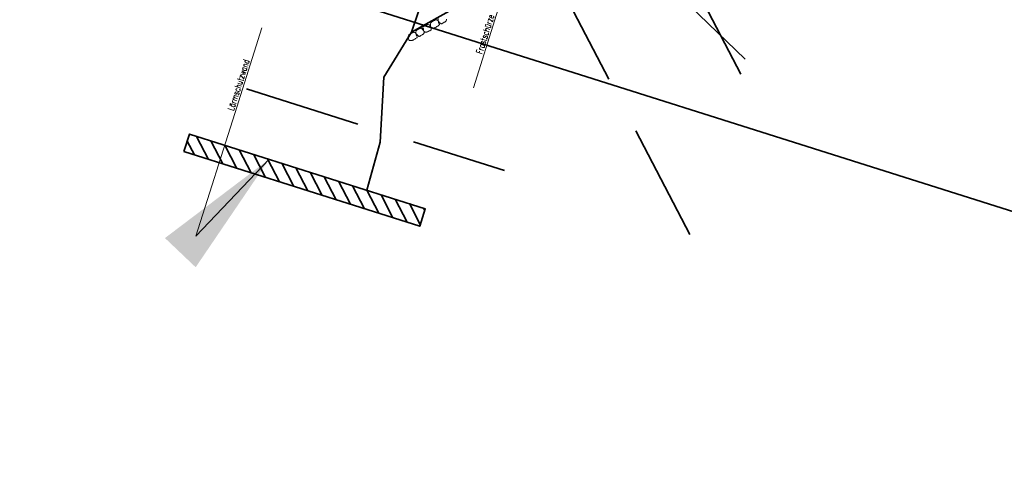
# Model space of a CAD drawing. Header units: metres. Extents: x -11 to 3521450, y 0 to 5943726.
# Tile 81 of 96: x 3521385 to 3521412, y 5943324 to 5943336. Entities that reach past the tile are written whole.
import ezdxf

# ---------------------------------------------------------------- set-up
doc = ezdxf.new("R2010")
doc.units = ezdxf.units.M
for name, pattern in [('AUSGEZOGEN', [2, 1, 1]), ('STRICHPUNKT2_2', [6.35, 3.175, -1.5875, 0, -1.5875]), ('Verdeckt2', [4.7625, 3.175, -1.5875]), ('VERDECKT2_2', [2.38125, 1.5875, -0.79375])]:
    doc.linetypes.add(name, pattern=pattern)
for name, color, linetype in [('IB_LIRA_018', 3, 'Continuous'), ('IBJ_Sonstiges', 10, 'Continuous'), ('T__TEXT', 2, 'Continuous'), ('T__VERM', 3, 'Continuous')]:
    doc.layers.add(name, color=color, linetype=linetype)
doc.layers.add('IBJ_Bestand', color=7, linetype='Continuous', true_color=0x898989)
doc.layers.add('IBJ_DB-Grenze', color=3, linetype='Continuous', true_color=0x00ff00)
doc.layers.add('IBJ_Hilfslinien', color=210, linetype='Continuous', plot=False)
doc.styles.add('SIMPLEX8', font='simplexd.shx', dxfattribs={"width": 0.8})
doc.styles.get("Standard").update_dxf_attribs({"font": 'simplex.shx', "width": 0.7})
doc.dimstyles.new('SOFI35$7', dxfattribs={"dimscale": 0, "dimtxt": 3.5, "dimasz": 3.5, "dimexe": 0.18, "dimexo": 0.0625, "dimgap": 0.945, "dimtad": 1, "dimdec": 3, "dimrnd": 0.001, "dimzin": 0, "dimdsep": 46, "dimtxsty": 'Standard', "dimblk1": 'SOF_BEMSTR1', "dimblk2": 'SOF_BEMSTR2', "dimcen": 3.5, "dimse1": 1, "dimse2": 1, "dimclrd": 1, "dimclre": 1, "dimclrt": 2, "dimadec": 0, "dimazin": 0, "dimtfac": 1, "dimtdec": 3, "dimtmove": 0, "dimatfit": 0, "dimfxl": 1, "dimtolj": 1, "dimtzin": 0, "dimlwd": 0, "dimlwe": 0, "dimarcsym": 0})

# ---------------------------------------------------------------- blocks, each defined once
blk = doc.blocks.new('Druckbereich')
at = {"layer": 'IBJ_Hilfslinien', "linetype": 'AUSGEZOGEN', "lineweight": 35}
for p, q in [((82.234, 163.347, 0), (82.232, 174.405, 0)), ((80.733, 167.847, 0), (80.733, 168.347, 0)), ((80.733, 168.347, 0), (83.733, 168.347, 0)), ((83.733, 167.848, 0), (83.733, 168.347, 0))]:
    blk.add_line(p, q, dxfattribs=at)
at = {"layer": 'IBJ_Sonstiges', "color": 7, "linetype": 'Verdeckt2', "lineweight": 35}
for p, q in [((70.733, 157.847, 0), (80.733, 167.847, 0)), ((75.733, 157.847, 0), (80.733, 167.847, 0)), ((80.733, 167.847, 0), (82.233, 167.847, 0)), ((83.733, 167.848, 0), (82.233, 167.847, 0)), ((93.74, 157.847, 0), (83.733, 167.848, 0)), ((88.737, 157.847, 0), (83.733, 167.848, 0))]:
    blk.add_line(p, q, dxfattribs=at)
at = {"layer": 'T__TEXT', "char_height": 0.31023, "style": 'SIMPLEX8'}
for s, insert, attachment_point, rotation in [('{\\H0.5x;1:1}', (78.799, 166.227), 1, 45), ('{\\H0.5x;2:1}', (79.492, 165.836), 1, 60), ('{\\H0.5x;1:1}', (85.955, 165.892), 3, 315.0166), ('{\\H0.5x;2:1}', (85.262, 165.5), 3, 300.0166)]:
    blk.add_mtext_dynamic_manual_height_columns(s, width=7.19212, gutter_width=0.776, heights=[0], dxfattribs=dict(at, insert=insert, attachment_point=attachment_point, rotation=rotation))
blk = doc.blocks.new('A$C2bd612a1')
at = {"layer": 'IBJ_Sonstiges', "rotation": 359.9886756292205}
blk.add_blockref('Druckbereich', (-83.351, -168.328, 0), dxfattribs=at)
blk = doc.blocks.new('A$C9e748f13')
at = {"layer": 'IBJ_Hilfslinien', "linetype": 'Continuous', "lineweight": 35}
for p, q in [((-1.485, -0.28), (-1.485, -0.08)), ((-1.485, -0.08), (1.515, -0.08)), ((1.515, -0.28), (1.515, -0.08))]:
    blk.add_line(p, q, dxfattribs=at)
at = {"layer": 'T__VERM', "linetype": 'AUSGEZOGEN', "lineweight": 35}
blk.add_blockref('A$C2bd612a1', (1.099, -0.282, 0), dxfattribs=at)
blk = doc.blocks.new('A$C938e4b3e')
at = {"layer": 'IBJ_Sonstiges', "color": 2, "linetype": 'Continuous', "lineweight": 35}
blk.add_blockref('A$C9e748f13', (0.85, 0), dxfattribs=at)
blk = doc.blocks.new('Lichtraumprofil GC')
at = {"layer": 'IB_LIRA_018', "color": 252, "linetype": 'STRICHPUNKT2_2'}
blk.add_line((-50.599, -150.869), (-50.561, -143.87, 0), dxfattribs=at)
at = {"layer": 'IB_LIRA_018', "color": 252}
for p, q in [((-51.673, -144.214, 0), (-52.075, -144.511, 0)), ((-50.563, -144.22, 0), (-51.673, -144.214, 0)), ((-50.563, -144.22, 0), (-49.453, -144.225, 0)), ((-49.453, -144.225, 0), (-49.055, -144.528, 0)), ((-52.08, -145.461, 0), (-52.075, -144.511, 0)), ((-49.06, -145.478, 0), (-49.055, -144.528, 0)), ((-51.636, -144.714, 0), (-52.038, -145.012, 0)), ((-50.566, -144.719, 0), (-51.636, -144.714, 0)), ((-50.566, -144.719, 0), (-49.496, -144.725, 0)), ((-49.496, -144.725, 0), (-49.098, -145.027, 0)), ((-52.038, -145.012, 0), (-52.04, -145.462, 0)), ((-49.098, -145.027, 0), (-49.1, -145.477, 0)), ((-52.43, -145.46, 0), (-53.08, -147.306, 0)), ((-50.57, -145.469, 0), (-52.43, -145.46, 0)), ((-50.57, -145.469, 0), (-48.71, -145.479, 0)), ((-48.71, -145.479, 0), (-48.08, -147.333, 0)), ((-53.096, -150.356), (-53.08, -147.306, 0)), ((-48.096, -150.383), (-48.08, -147.333, 0)), ((-51.313, -150.366), (-53.096, -150.356)), ((-51.899, -150.745), (-51.877, -150.535)), ((-51.87, -150.611), (-51.883, -150.592)), ((-51.688, -150.536), (-51.877, -150.535)), ((-51.688, -150.536), (-51.54, -150.512)), ((-51.598, -150.521), (-51.599, -150.746)), ((-51.107, -150.549), (-51.598, -150.612)), ((-51.538, -150.512), (-51.514, -150.512)), ((-51.506, -150.515), (-51.479, -150.548)), ((-51.455, -150.537), (-51.464, -150.548)), ((-51.251, -150.538), (-51.455, -150.537)), ((-51.35, -150.365), (-51.351, -150.538)), ((-51.314, -150.404), (-51.313, -150.366)), ((-51.269, -150.404), (-51.314, -150.404)), ((-51.269, -150.404), (-51.268, -150.366)), ((-49.923, -150.373), (-51.268, -150.366)), ((-51.251, -150.538), (-51.242, -150.549)), ((-51.199, -150.517), (-51.227, -150.549)), ((-51.166, -150.514), (-51.192, -150.513)), ((-51.108, -150.549), (-51.161, -150.515)), ((-51.107, -150.549), (-50.797, -150.581)), ((-50.797, -150.581), (-50.798, -150.751)), ((-50.597, -150.582), (-50.797, -150.581)), ((-50.597, -150.582), (-50.397, -150.583)), ((-50.397, -150.583), (-50.398, -150.753)), ((-50.087, -150.554), (-50.397, -150.583)), ((-50.087, -150.554), (-49.596, -150.623)), ((-50.086, -150.554), (-50.033, -150.521)), ((-50.027, -150.52), (-50.002, -150.52)), ((-49.994, -150.523), (-49.967, -150.556)), ((-49.943, -150.545), (-49.952, -150.556)), ((-49.943, -150.545), (-49.739, -150.546)), ((-49.924, -150.411), (-49.923, -150.373)), ((-49.924, -150.411), (-49.879, -150.411)), ((-49.879, -150.411), (-49.878, -150.373)), ((-49.878, -150.373), (-48.096, -150.383)), ((-49.842, -150.373), (-49.843, -150.546)), ((-49.739, -150.546), (-49.73, -150.557)), ((-49.687, -150.525), (-49.715, -150.557)), ((-49.655, -150.522), (-49.68, -150.521)), ((-49.506, -150.547), (-49.653, -150.522)), ((-49.596, -150.532), (-49.597, -150.757)), ((-49.506, -150.547), (-49.317, -150.548)), ((-49.297, -150.759), (-49.317, -150.548)), ((-50.598, -150.752), (-51.899, -150.745)), ((-51.863, -150.745), (-51.87, -150.611)), ((-51.598, -150.612), (-51.87, -150.611)), ((-50.598, -150.752), (-49.297, -150.759)), ((-49.596, -150.623), (-49.324, -150.624)), ((-49.332, -150.758), (-49.324, -150.624)), ((-49.324, -150.624), (-49.311, -150.606))]:
    blk.add_line(p, q, dxfattribs=at)
at = {"layer": 'IB_LIRA_018', "color": 252, "linetype": 'VERDECKT2_2'}
for p, q in [((-52.281, -146.465, 0), (-51.641, -145.624, 0)), ((-51.641, -145.624, 0), (-50.571, -145.629, 0)), ((-49.501, -145.635, 0), (-50.571, -145.629, 0)), ((-48.869, -146.484, 0), (-49.501, -145.635, 0)), ((-52.439, -146.77, 0), (-52.281, -146.465, 0)), ((-48.715, -146.789, 0), (-48.869, -146.484, 0)), ((-52.439, -146.77, 0), (-52.277, -149.981)), ((-48.715, -146.789, 0), (-48.911, -149.998)), ((-52.277, -149.981), (-52.177, -149.981)), ((-51.87, -150.283), (-52.177, -149.981)), ((-49.32, -150.296), (-49.011, -149.998)), ((-48.911, -149.998), (-49.011, -149.998)), ((-51.431, -150.285), (-51.87, -150.283)), ((-51.268, -150.286), (-49.923, -150.293)), ((-49.76, -150.294), (-49.32, -150.296))]:
    blk.add_line(p, q, dxfattribs=at)
at = {"layer": 'IB_LIRA_018', "color": 252, "linetype": 'Verdeckt2'}
for p, q in [((-52.792, -149.598), (-52.78, -147.308, 0)), ((-52.78, -147.308, 0), (-52.412, -147.31, 0)), ((-48.38, -147.331, 0), (-48.748, -147.329, 0)), ((-48.392, -149.621), (-48.38, -147.331, 0)), ((-53.092, -149.596), (-52.296, -149.6)), ((-48.092, -149.623), (-48.888, -149.618)), ((-51.432, -150.365), (-51.431, -150.285)), ((-51.268, -150.366), (-51.268, -150.286)), ((-49.923, -150.293), (-49.923, -150.373)), ((-49.76, -150.294), (-49.76, -150.374))]:
    blk.add_line(p, q, dxfattribs=at)
at = {"layer": 'IB_LIRA_018', "color": 252}
for points in [[(-51.386, -150.379, 0.078026), (-51.386, -150.38), (-51.387, -150.415, 0.291961), (-51.386, -150.417), (-51.364, -150.428, -0.22882), (-51.362, -150.431, -0.029246), (-51.36, -150.442, -0.014803), (-51.359, -150.455, -0.010518), (-51.359, -150.474, -0.010518), (-51.359, -150.493, -0.014803), (-51.36, -150.507, -0.027896), (-51.362, -150.517, -0.331975), (-51.367, -150.521), (-51.402, -150.525), (-51.424, -150.526, 0.403193), (-51.426, -150.528), (-51.426, -150.535, 0.414214), (-51.424, -150.537), (-51.351, -150.538), (-51.278, -150.538, 0.414214), (-51.276, -150.535), (-51.276, -150.529, 0.403193), (-51.278, -150.526), (-51.3, -150.525), (-51.335, -150.521, -0.331975), (-51.34, -150.517, -0.027896), (-51.341, -150.507, -0.014803), (-51.342, -150.493, -0.010518), (-51.342, -150.474, -0.010518), (-51.342, -150.455, -0.014803), (-51.341, -150.442, -0.029246), (-51.339, -150.431, -0.22882), (-51.336, -150.428), (-51.315, -150.418, 0.291961), (-51.314, -150.416), (-51.314, -150.38, 0.078026), (-51.314, -150.38)], [(-49.878, -150.387, 0.078026), (-49.878, -150.388), (-49.879, -150.423, 0.291961), (-49.877, -150.425), (-49.856, -150.436, -0.22882), (-49.853, -150.439, -0.029246), (-49.852, -150.45, -0.014803), (-49.851, -150.463, -0.010518), (-49.851, -150.482, -0.010518), (-49.851, -150.501, -0.014803), (-49.852, -150.515, -0.027896), (-49.854, -150.525, -0.331975), (-49.858, -150.529), (-49.894, -150.533), (-49.915, -150.534, 0.403193), (-49.918, -150.536), (-49.918, -150.543, 0.414214), (-49.915, -150.545), (-49.843, -150.546), (-49.77, -150.546, 0.414214), (-49.768, -150.543), (-49.767, -150.537, 0.403193), (-49.77, -150.534), (-49.791, -150.533), (-49.827, -150.529, -0.331975), (-49.831, -150.525, -0.027896), (-49.833, -150.515, -0.014803), (-49.834, -150.501, -0.010518), (-49.834, -150.482, -0.010518), (-49.834, -150.463, -0.014803), (-49.832, -150.45, -0.029246), (-49.831, -150.439, -0.22882), (-49.828, -150.436), (-49.807, -150.426, 0.291961), (-49.805, -150.424), (-49.806, -150.388, 0.078026), (-49.806, -150.388)]]:
    blk.add_lwpolyline(points, format="xyb", dxfattribs=at)
for centre, radius, start, end in [((-51.538, -150.522), 0.01, 89.6965, 99.2705), ((-51.514, -150.522), 0.01, 39.7267, 89.6965), ((-51.471, -150.541), 0.01, 219.7267, 319.6662), ((-51.378, -150.382), 0.00834, 123.6153, 160.8051), ((-51.365, -150.394), 0.0259, 111.7788, 134.1015), ((-51.356, -150.416), 0.0503, 99.2357, 111.7788), ((-51.35, -150.452), 0.0869, 90.1644, 99.2357), ((-51.351, -150.452), 0.0869, 80.1573, 89.2285), ((-51.345, -150.416), 0.0503, 67.6141, 80.1573), ((-51.336, -150.394), 0.0259, 45.2915, 67.6141), ((-51.322, -150.382), 0.00834, 18.5878, 55.7777), ((-51.234, -150.543), 0.01, 219.7267, 319.6662), ((-51.192, -150.523), 0.01, 89.6965, 139.6662), ((-51.166, -150.524), 0.01, 57.6911, 89.6965), ((-51.106, -150.546), 0.0025, 237.6911, 264.1689), ((-50.087, -150.552), 0.0025, 275.224, 301.7018), ((-50.027, -150.53), 0.01, 89.6965, 121.7018), ((-50.002, -150.53), 0.01, 39.7267, 89.6965), ((-49.959, -150.549), 0.01, 219.7267, 319.6662), ((-49.87, -150.39), 0.00834, 123.6153, 160.8051), ((-49.856, -150.402), 0.0259, 111.7788, 134.1015), ((-49.847, -150.424), 0.0503, 99.2357, 111.7788), ((-49.841, -150.46), 0.0869, 90.1644, 99.2357), ((-49.843, -150.46), 0.0869, 80.1573, 89.2285), ((-49.837, -150.424), 0.0503, 67.6141, 80.1573), ((-49.827, -150.402), 0.0259, 45.2915, 67.6141), ((-49.814, -150.39), 0.00834, 18.5878, 55.7777), ((-49.722, -150.551), 0.01, 219.7267, 319.6662), ((-49.68, -150.531), 0.01, 89.6965, 139.6662), ((-49.655, -150.532), 0.01, 80.1225, 89.6965)]:
    blk.add_arc(centre, radius, start, end, dxfattribs=at)
at = {"layer": 'T__TEXT', "color": 252, "lineweight": 35, "insert": (-52.06, -142.957, 0), "char_height": 0.175, "attachment_point": 1, "rotation": 359.6963, "style": 'SIMPLEX8'}
blk.add_mtext_dynamic_manual_height_columns('Lichtraumprofil GC nach EBO ', width=4.62807, gutter_width=0.875, heights=[0], dxfattribs=at)
blk = doc.blocks.new('SOF_BEMSTR1')
at = {"color": 0, "linetype": 'ByBlock', "lineweight": -2}
for p, q in [((0, 20), (0, -8.5)), ((3.535, 3.535), (-3.535, -3.535)), ((-5, 0), (5, 0))]:
    blk.add_line(p, q, dxfattribs=at)
blk = doc.blocks.new('SOF_BEMSTR2')
at = {"color": 0, "linetype": 'ByBlock', "lineweight": -2}
for p, q in [((0, -20), (0, 8.5)), ((3.535, 3.535), (-3.535, -3.535)), ((-5, 0), (5, 0))]:
    blk.add_line(p, q, dxfattribs=at)

msp = doc.modelspace()

# ---------------------------------------------------------------- hatches: boundary and pattern name
at = {"layer": 'IBJ_Sonstiges', "linetype": 'AUSGEZOGEN', "lineweight": 35}
h = msp.add_hatch(dxfattribs=at)
h.set_pattern_fill('ANSI31', color=253, scale=0.09)
h.set_pattern_definition([(117.44437, (3521270.72688, 5943372.35044), (-0.2535913, -0.1316985), [])])
h.paths.add_polyline_path([(3521389.4991, 5943333.0583), (3521389.3483, 5943332.5816), (3521395.7526, 5943330.5555), (3521395.9034, 5943331.0322)])

# ---------------------------------------------------------------- linework, layer by layer
at = {"layer": 'IBJ_Bestand', "linetype": 'AUSGEZOGEN', "lineweight": 35}
msp.add_lwpolyline([(3521394.3139, 5943331.5351), (3521394.6762, 5943332.8389), (3521394.7827, 5943334.6012), (3521395.5258, 5943335.8227), (3521396.0244, 5943337.2991), (3521396.527, 5943338.7222), (3521395.9818, 5943341.5409), (3521396.1564, 5943342.3581), (3521396.0543, 5943342.9635), (3521396.3921, 5943343.9981), (3521396.888, 5943345.7048), (3521397.3241, 5943346.5776), (3521397.5152, 5943347.5964), (3521398.2796, 5943350.0399), (3521398.4098, 5943350.3097), (3521398.8511, 5943350.8424), (3521399.1786, 5943351.8776), (3521399.2514, 5943352.0744), (3521399.4359, 5943352.1936), (3521401.6607, 5943354.0873), (3521401.9803, 5943354.7329), (3521401.8368, 5943356.7658), (3521402.9706, 5943360.913)], dxfattribs=at)
msp.add_lwpolyline([(3521389.3483, 5943332.5816), (3521389.4991, 5943333.0583), (3521395.9034, 5943331.0322), (3521395.7526, 5943330.5555)], close=True, dxfattribs=at)
at = {"layer": 'IBJ_DB-Grenze', "linetype": 'Verdeckt2', "lineweight": 35}
msp.add_line((3521391.0459, 5943334.2855), (3521398.0527, 5943332.0688), dxfattribs=at)
at = {"layer": 'IBJ_Hilfslinien', "linetype": 'AUSGEZOGEN', "lineweight": 35}
msp.add_line((3521271.6658, 5943375.3091), (3521417.0063, 5943329.3283), dxfattribs=at)
at = {"layer": 'IBJ_Sonstiges', "linetype": 'AUSGEZOGEN', "lineweight": 35}
msp.add_line((3521396.7784, 5943336.5267), (3521395.5258, 5943335.8227), dxfattribs=at)
at = {"layer": 'IBJ_Sonstiges', "lineweight": 18}
for points in [[(3521396.1634, 5943335.9486, -0.0575067), (3521396.1418, 5943335.9419, -0.0354919), (3521396.1054, 5943335.9378, -0.2565651), (3521396.0647, 5943335.958, -0.1583762), (3521396.0442, 5943336.0257, -0.0812281), (3521396.0544, 5943336.0815, -0.1784124), (3521396.0715, 5943336.1018, -0.0037554), (3521396.0983, 5943336.1169, 0.003879), (3521396.1243, 5943336.1316, 0.0026525), (3521396.151, 5943336.1471, -0.003632), (3521396.1706, 5943336.1584, -0.1072282), (3521396.187, 5943336.1635, -0.0673495), (3521396.2142, 5943336.1623, -0.1432538), (3521396.2425, 5943336.1481, -0.128521), (3521396.2613, 5943336.1185, -0.0679969), (3521396.2651, 5943336.097, 0.0962852), (3521396.2687, 5943336.0819, 0.0350216), (3521396.2756, 5943336.069, -0.0324718), (3521396.2831, 5943336.0552, -0.043487), (3521396.2905, 5943336.0348, -0.1570159), (3521396.2902, 5943336.0287, -0.1239915), (3521396.2864, 5943336.0232, -0.0289314), (3521396.2643, 5943336.0062, -0.0092719), (3521396.2214, 5943335.9782, -0.017665), (3521396.1982, 5943335.9647, -0.014107), (3521396.189, 5943335.9601, -0.005136)], [(3521395.6622, 5943335.8697, 0.1457395), (3521395.6534, 5943335.8563, 0.067168), (3521395.648, 5943335.8224, 0.1271197), (3521395.6567, 5943335.7855, 0.087675), (3521395.69, 5943335.7424, 0.0764128), (3521395.7335, 5943335.7135, 0.2455), (3521395.7506, 5943335.7144, 0.0066288), (3521395.7729, 5943335.7278, -0.0049768), (3521395.8025, 5943335.7458, -0.0023735), (3521395.83, 5943335.762, 0.0035161), (3521395.8485, 5943335.773, 0.1072282), (3521395.8611, 5943335.7848, 0.0673494), (3521395.8733, 5943335.8091, 0.1432538), (3521395.8749, 5943335.8407, 0.128521), (3521395.8583, 5943335.8716, 0.0679968), (3521395.8414, 5943335.8855, -0.0962852), (3521395.83, 5943335.896, -0.0350216), (3521395.8222, 5943335.9083, 0.0324718), (3521395.8138, 5943335.9217, 0.043487), (3521395.7997, 5943335.9381, 0.157016), (3521395.7942, 5943335.9408, 0.1239915), (3521395.7876, 5943335.9402, 0.0289313), (3521395.7619, 5943335.9293, 0.0092719), (3521395.7248, 5943335.91, 0.0107023), (3521395.6933, 5943335.8921, 0.0210705), (3521395.678, 5943335.882, 0.0192597)], [(3521395.9677, 5943336.0363, -0.1457395), (3521395.9838, 5943336.0365, -0.067168), (3521396.0152, 5943336.0227, -0.1271197), (3521396.0416, 5943335.9955, -0.087675), (3521396.0598, 5943335.9441, -0.0764128), (3521396.0606, 5943335.892, -0.2455), (3521396.0507, 5943335.878, -0.0066288), (3521396.0273, 5943335.8666, 0.0049768), (3521395.9962, 5943335.8514, 0.0023735), (3521395.9677, 5943335.837, -0.0035161), (3521395.9484, 5943335.8273, -0.1072282), (3521395.9317, 5943335.8231, -0.0673494), (3521395.9046, 5943335.8259, -0.1432538), (3521395.8772, 5943335.8417, -0.128521), (3521395.8601, 5943335.8723, -0.0679968), (3521395.8576, 5943335.8941, 0.0962852), (3521395.8549, 5943335.9094, 0.0350216), (3521395.8488, 5943335.9226, -0.0324718), (3521395.842, 5943335.9369, -0.043487), (3521395.8359, 5943335.9576, -0.157016), (3521395.8366, 5943335.9637, -0.1239915), (3521395.8406, 5943335.9689, -0.0289313), (3521395.8637, 5943335.9846, -0.0092719), (3521395.9, 5943336.0055, -0.0107023), (3521395.9321, 5943336.0223, -0.0210705), (3521395.9488, 5943336.0297, -0.0192597)], [(3521395.5591, 5943335.6077, -0.0575067), (3521395.5374, 5943335.601, -0.0354919), (3521395.501, 5943335.5969, -0.2565651), (3521395.4603, 5943335.6171, -0.1583762), (3521395.4398, 5943335.6848, -0.0812281), (3521395.4501, 5943335.7406, -0.1784124), (3521395.4671, 5943335.7609, -0.0037554), (3521395.494, 5943335.776, 0.003879), (3521395.52, 5943335.7907, 0.0026525), (3521395.5467, 5943335.8062, -0.003632), (3521395.5662, 5943335.8175, -0.1072282), (3521395.5827, 5943335.8226, -0.0673495), (3521395.6099, 5943335.8214, -0.1432538), (3521395.6382, 5943335.8072, -0.128521), (3521395.657, 5943335.7776, -0.0679969), (3521395.6608, 5943335.7561, 0.0962852), (3521395.6644, 5943335.741, 0.0350216), (3521395.6713, 5943335.7281, -0.0324718), (3521395.6788, 5943335.7143, -0.043487), (3521395.6862, 5943335.6939, -0.1570159), (3521395.6858, 5943335.6878, -0.1239915), (3521395.6821, 5943335.6823, -0.0289314), (3521395.6599, 5943335.6653, -0.0092719), (3521395.6171, 5943335.6373, -0.017665), (3521395.5939, 5943335.6238, -0.014107), (3521395.5847, 5943335.6192, -0.005136)]]:
    msp.add_lwpolyline(points, format="xyb", close=True, dxfattribs=at)
msp.add_lwpolyline([(3521396.2577, 5943336.1972, 0.067168), (3521396.2524, 5943336.1633, 0.1271197), (3521396.261, 5943336.1264, 0.087675), (3521396.2943, 5943336.0833, 0.0764128), (3521396.3378, 5943336.0544, 0.2455), (3521396.3549, 5943336.0553, 0.0066288), (3521396.3772, 5943336.0687, -0.0049768), (3521396.4068, 5943336.0867, -0.0023735), (3521396.4343, 5943336.1029, 0.0035161), (3521396.4528, 5943336.1139, 0.1072282), (3521396.4654, 5943336.1257, 0.0673494), (3521396.4777, 5943336.15, 0.1432538), (3521396.4792, 5943336.1816, 0.128521)], format="xyb", dxfattribs=at)

# ---------------------------------------------------------------- block references
at = {"layer": 'IBJ_Bestand', "linetype": 'AUSGEZOGEN', "lineweight": 35, "rotation": 72.93280906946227}
msp.add_blockref('Lichtraumprofil GC', (3521287.5782, 5943430.7766, -0.0001), dxfattribs=at)
at = {"layer": 'IBJ_Sonstiges', "linetype": 'AUSGEZOGEN', "lineweight": 35, "rotation": 72.50070068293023}
for p in [(3521397.3986, 5943348.0685, 0), (3521396.0088, 5943343.7136, 0), (3521417.5204, 5943341.7955, -0.0001), (3521416.1416, 5943337.4755, -0.0001)]:
    msp.add_blockref('A$C938e4b3e', p, dxfattribs=at)

# ---------------------------------------------------------------- texts
at = {"layer": 'T__VERM', "color": 2, "linetype": 'AUSGEZOGEN', "lineweight": 35, "char_height": 0.175, "rotation": 72.44437}
for s, insert, attachment_point in [('\\A1;Frostschürze', (3521397.781, 5943336.2736), 9), ('\\A1;Lärmschutzwand', (3521390.6987, 5943333.6804), 7)]:
    msp.add_mtext(s, dxfattribs=dict(at, insert=insert, attachment_point=attachment_point))

# ---------------------------------------------------------------- leaders
at = {"layer": 'T__VERM', "linetype": 'AUSGEZOGEN', "lineweight": 35, "annotation_type": 0, "has_hookline": 1, "horizontal_direction": (0.301632, 0.953425, 0)}
for points, hookline_direction, text_width in [([(3521397.3997, 5943337.0052), (3521398.896, 5943339.6414), (3521397.8403, 5943336.3044)], 1, 1.1433), ([(3521391.6605, 5943332.3745), (3521389.6737, 5943330.2841), (3521390.7294, 5943333.6211)], 0, 1.4875)]:
    msp.add_leader(points, dimstyle='SOFI35$7', override={"dimscale": 0}, dxfattribs=dict(at, hookline_direction=hookline_direction, text_width=text_width))

doc.saveas('drawing.dxf')
